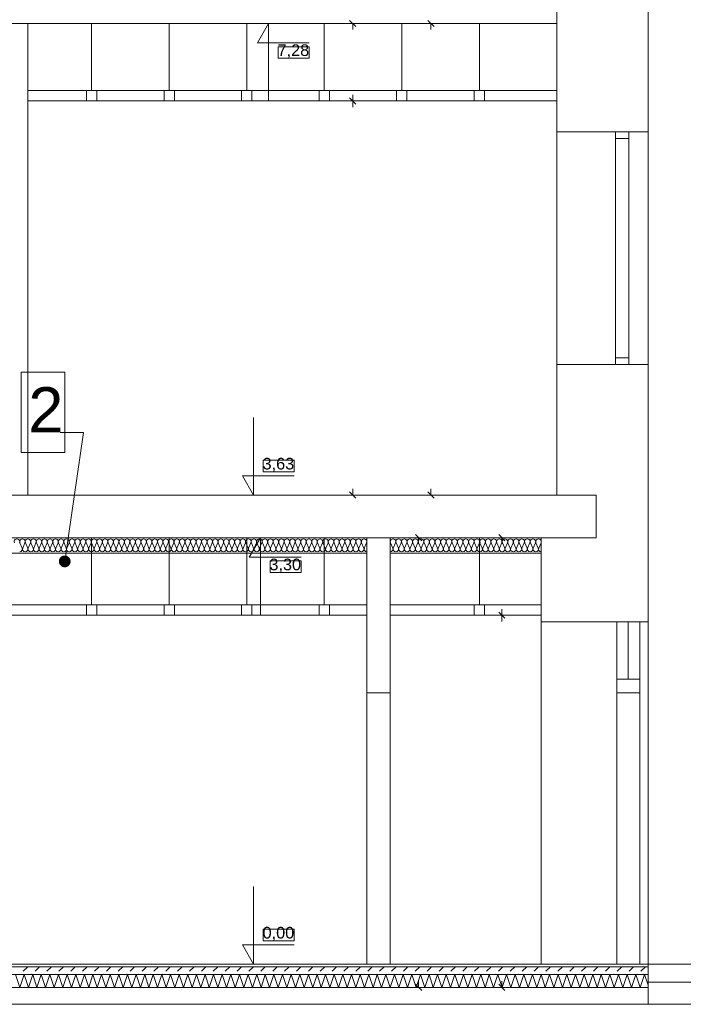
# Model space of a CAD drawing. Header units: millimetres. Extents: x 204754 to 495640, y -178579 to -98814.
# Tile 176 of 179: x 405633 to 410768, y -138877 to -131257. Entities that reach past the tile are written whole.
import ezdxf

# ---------------------------------------------------------------- set-up
doc = ezdxf.new("R2010")
doc.units = ezdxf.units.MM
doc.header["$MEASUREMENT"] = 0
doc.layers.get('0').update_dxf_attribs({"color": 252, "lineweight": 5})
for name, color, linetype, lineweight in [('830-G Teksty Etykiety_Nr_pióra__3', 252, 'Continuous', 5), ('Nowe_220-A Ściany', 252, 'Continuous', 5), ('Nowe_220-A Ściany_Nr_pióra__1', 252, 'Continuous', 5), ('Nowe_220-A Ściany_Nr_pióra__141', 252, 'Continuous', 5), ('Nowe_220-A Ściany_Nr_pióra__174', 252, 'Continuous', 5), ('Nowe_299-A Wymiary Opisy_Nr_pióra__7', 252, 'Continuous', 5), ('Nowe_320-W Umeblowanie_Nr_pióra__103', 252, 'Continuous', 5), ('Nowe_820-G Rysunki Obrazki_Nr_pióra__1', 252, 'Continuous', 5), ('Nowe_820-G Rysunki Obrazki_Nr_pióra__3', 252, 'Continuous', 5), ('Nowe_Nowe_220(1)-A Ściany zewnętrzne_Nr_pióra__3', 252, 'Continuous', 5)]:
    doc.layers.add(name, color=color, linetype=linetype, lineweight=lineweight)
doc.styles.add('GENERATED_STYLE_1', font='arial.ttf')
doc.styles.add('GENERATED_STYLE_4', font='arial.ttf')

# ---------------------------------------------------------------- blocks, each defined once
blk = doc.blocks.new('podkład 20251118')
at = {"color": 252, "linetype": 'Continuous', "lineweight": 5}
for p, q in [((408233.3, -131310), (408185.8, -131262.5)), ((408209.5, -131286.2), (408209.5, -131333.7)), ((408838.6, -131310), (408791.1, -131262.5)), ((408814.9, -131286.2), (408814.9, -131333.7)), ((408233.3, -131910), (408185.8, -131862.5)), ((408185.8, -131862.5), (408233.3, -131910)), ((408209.5, -131886.2), (408209.5, -131838.7)), ((408209.5, -131886.2), (408209.5, -131933.7)), ((408185.8, -134912.5), (408233.3, -134960)), ((408209.5, -134936.2), (408209.5, -134888.7)), ((408791.1, -134912.5), (408838.6, -134960)), ((408814.9, -134936.2), (408814.9, -134888.7)), ((408743.4, -135290), (408695.9, -135242.5)), ((409386.9, -135290), (409339.4, -135242.5)), ((405981.4, -135449.7), (406007.9, -135269.2)), ((408719.7, -135266.2), (408719.7, -135313.7)), ((409363.1, -135266.2), (409363.1, -135313.7)), ((409386.9, -135890), (409339.4, -135842.5)), ((409339.4, -135842.5), (409386.9, -135890)), ((409363.1, -135866.2), (409363.1, -135818.7)), ((409363.1, -135866.2), (409363.1, -135913.7)), ((408695.9, -138722.5), (408743.4, -138770)), ((408719.7, -138746.2), (408719.7, -138698.7)), ((409339.4, -138722.5), (409386.9, -138770)), ((409363.1, -138746.2), (409363.1, -138698.7))]:
    blk.add_line(p, q, dxfattribs=at)
at = {"color": 252, "lineweight": 5}
for p, q in [((407873.6, -131466.2), (407634.1, -131466.2)), ((407634.1, -131466.2), (407634.1, -131556.2)), ((407873.6, -131556.2), (407873.6, -131466.2)), ((407634.1, -131556.2), (407873.6, -131556.2)), ((405643.7, -133986.1), (405981.4, -133986.1)), ((405643.7, -134608.1), (405643.7, -133986.1)), ((405981.4, -133986.1), (405981.4, -134608.1)), ((405981.4, -134608.1), (405643.7, -134608.1)), ((407757.1, -134666.2), (407517.6, -134666.2)), ((407517.6, -134666.2), (407517.6, -134756.2)), ((407757.1, -134756.2), (407757.1, -134666.2)), ((407517.6, -134756.2), (407757.1, -134756.2)), ((407809.9, -135446.2), (407570.5, -135446.2)), ((407570.5, -135446.2), (407570.5, -135536.2)), ((407809.9, -135536.2), (407809.9, -135446.2)), ((407570.5, -135536.2), (407809.9, -135536.2)), ((407757.1, -138296.2), (407517.6, -138296.2)), ((407517.6, -138296.2), (407517.6, -138386.2)), ((407757.1, -138386.2), (407757.1, -138296.2)), ((407517.6, -138386.2), (407757.1, -138386.2))]:
    blk.add_line(p, q, dxfattribs=at)
at = {"color": 252, "linetype": 'Continuous', "lineweight": 5, "const_width": 45.6, "flags": 128}
blk.add_lwpolyline([(405984.7, -135427.1, 1), (405978, -135472.2, 1)], format="xyb", close=True, dxfattribs=at)
at = {"layer": '830-G Teksty Etykiety_Nr_pióra__3', "color": 252, "linetype": 'Continuous', "lineweight": 5}
for p, q in [((405643.7, -133986.1), (405981.4, -133986.1)), ((405643.7, -134608.1), (405643.7, -133986.1)), ((405981.4, -133986.1), (405981.4, -134608.1)), ((406127.8, -134452.1), (405945.4, -134452.1)), ((406007.9, -135269.2), (406127.8, -134452.1)), ((405981.4, -134608.1), (405643.7, -134608.1))]:
    blk.add_line(p, q, dxfattribs=at)
at = {"layer": 'Nowe_220-A Ściany', "color": 252, "linetype": 'Continuous', "lineweight": 5}
for p, q in [((405660.1, -138621.2), (405695.1, -138586.2)), ((405752, -138621.2), (405787, -138586.2)), ((405843.9, -138621.2), (405878.9, -138586.2)), ((405935.9, -138621.2), (405970.8, -138586.2)), ((406027.8, -138621.2), (406062.8, -138586.2)), ((406119.7, -138621.2), (406154.7, -138586.2)), ((406211.6, -138621.2), (406246.6, -138586.2)), ((406303.6, -138621.2), (406338.5, -138586.2)), ((406395.5, -138621.2), (406430.5, -138586.2)), ((406487.4, -138621.2), (406522.4, -138586.2)), ((406579.3, -138621.2), (406614.3, -138586.2)), ((406671.3, -138621.2), (406706.2, -138586.2)), ((406763.2, -138621.2), (406798.2, -138586.2)), ((406855.1, -138621.2), (406890.1, -138586.2)), ((406947, -138621.2), (406982, -138586.2)), ((407038.9, -138621.2), (407073.9, -138586.2)), ((407130.9, -138621.2), (407165.9, -138586.2)), ((407222.8, -138621.2), (407257.8, -138586.2)), ((407314.7, -138621.2), (407349.7, -138586.2)), ((407406.6, -138621.2), (407441.6, -138586.2)), ((407498.6, -138621.2), (407533.5, -138586.2)), ((407590.5, -138621.2), (407625.5, -138586.2)), ((407682.4, -138621.2), (407717.4, -138586.2)), ((407774.3, -138621.2), (407809.3, -138586.2)), ((407866.3, -138621.2), (407901.2, -138586.2)), ((407958.2, -138621.2), (407993.2, -138586.2)), ((408050.1, -138621.2), (408085.1, -138586.2)), ((408142, -138621.2), (408177, -138586.2)), ((408234, -138621.2), (408268.9, -138586.2)), ((408325.9, -138621.2), (408360.9, -138586.2)), ((408417.8, -138621.2), (408452.8, -138586.2)), ((408509.7, -138621.2), (408544.7, -138586.2)), ((408601.7, -138621.2), (408636.6, -138586.2)), ((408693.6, -138621.2), (408728.6, -138586.2)), ((408785.5, -138621.2), (408820.5, -138586.2)), ((408877.4, -138621.2), (408912.4, -138586.2)), ((408969.3, -138621.2), (409004.3, -138586.2)), ((409061.3, -138621.2), (409096.3, -138586.2)), ((409153.2, -138621.2), (409188.2, -138586.2)), ((409245.1, -138621.2), (409280.1, -138586.2)), ((409337, -138621.2), (409372, -138586.2)), ((409429, -138621.2), (409464, -138586.2)), ((409520.9, -138621.2), (409555.9, -138586.2)), ((409612.8, -138621.2), (409647.8, -138586.2)), ((409704.7, -138621.2), (409739.7, -138586.2)), ((409796.7, -138621.2), (409831.6, -138586.2)), ((409888.6, -138621.2), (409923.6, -138586.2)), ((409980.5, -138621.2), (410015.5, -138586.2)), ((410072.4, -138621.2), (410107.4, -138586.2)), ((410164.4, -138621.2), (410199.3, -138586.2)), ((410256.3, -138621.2), (410291.3, -138586.2)), ((410348.2, -138621.2), (410383.2, -138586.2)), ((410440.1, -138621.2), (410475.1, -138586.2)), ((405635.1, -138646.2), (405637.1, -138644.2)), ((405727, -138646.2), (405729, -138644.2)), ((405818.9, -138646.2), (405821, -138644.2)), ((405910.8, -138646.2), (405912.9, -138644.2)), ((406002.8, -138646.2), (406004.8, -138644.2)), ((406094.7, -138646.2), (406096.7, -138644.2)), ((406186.6, -138646.2), (406188.7, -138644.2)), ((406278.5, -138646.2), (406280.6, -138644.2)), ((406370.5, -138646.2), (406372.5, -138644.2)), ((406462.4, -138646.2), (406464.4, -138644.2)), ((406554.3, -138646.2), (406556.3, -138644.2)), ((406646.2, -138646.2), (406648.3, -138644.2)), ((406738.2, -138646.2), (406740.2, -138644.2)), ((406830.1, -138646.2), (406832.1, -138644.2)), ((406922, -138646.2), (406924, -138644.2)), ((407013.9, -138646.2), (407016, -138644.2)), ((407105.9, -138646.2), (407107.9, -138644.2)), ((407197.8, -138646.2), (407199.8, -138644.2)), ((407289.7, -138646.2), (407291.7, -138644.2)), ((407381.6, -138646.2), (407383.7, -138644.2)), ((407473.5, -138646.2), (407475.6, -138644.2)), ((407565.5, -138646.2), (407567.5, -138644.2)), ((407657.4, -138646.2), (407659.4, -138644.2)), ((407749.3, -138646.2), (407751.4, -138644.2)), ((407841.2, -138646.2), (407843.3, -138644.2)), ((407933.2, -138646.2), (407935.2, -138644.2)), ((408025.1, -138646.2), (408027.1, -138644.2)), ((408117, -138646.2), (408119.1, -138644.2)), ((408208.9, -138646.2), (408211, -138644.2)), ((408300.9, -138646.2), (408302.9, -138644.2)), ((408392.8, -138646.2), (408394.8, -138644.2)), ((408484.7, -138646.2), (408486.7, -138644.2)), ((408576.6, -138646.2), (408578.7, -138644.2)), ((408668.6, -138646.2), (408670.6, -138644.2)), ((408760.5, -138646.2), (408762.5, -138644.2)), ((408852.4, -138646.2), (408854.4, -138644.2)), ((408944.3, -138646.2), (408946.4, -138644.2)), ((409036.3, -138646.2), (409038.3, -138644.2)), ((409128.2, -138646.2), (409130.2, -138644.2)), ((409220.1, -138646.2), (409222.1, -138644.2)), ((409312, -138646.2), (409314.1, -138644.2)), ((409404, -138646.2), (409406, -138644.2)), ((409495.9, -138646.2), (409497.9, -138644.2)), ((409587.8, -138646.2), (409589.8, -138644.2)), ((409679.7, -138646.2), (409681.8, -138644.2)), ((409771.6, -138646.2), (409773.7, -138644.2)), ((409863.6, -138646.2), (409865.6, -138644.2)), ((409955.5, -138646.2), (409957.5, -138644.2)), ((410047.4, -138646.2), (410049.5, -138644.2)), ((410139.3, -138646.2), (410141.4, -138644.2)), ((410231.3, -138646.2), (410233.3, -138644.2)), ((410323.2, -138646.2), (410325.2, -138644.2)), ((410415.1, -138646.2), (410417.2, -138644.2))]:
    blk.add_line(p, q, dxfattribs=at)
at = {"layer": 'Nowe_220-A Ściany_Nr_pióra__1', "color": 252, "linetype": 'Continuous', "lineweight": 5}
for p, q in [((410494.7, -138566.2), (401106, -138566.2)), ((410494.7, -138586.2), (410494.7, -138646.2)), ((410494.7, -138646.2), (401106, -138646.2)), ((410494.7, -138646.2), (410494.7, -138746.2)), ((401106, -138746.2), (410494.7, -138746.2))]:
    blk.add_line(p, q, dxfattribs=at)
at = {"layer": 'Nowe_220-A Ściany_Nr_pióra__141', "color": 252, "linetype": 'Continuous', "lineweight": 5}
for p, q in [((410494.7, -138586.2), (401106, -138586.2)), ((410494.7, -138566.2), (410494.7, -138586.2))]:
    blk.add_line(p, q, dxfattribs=at)
at = {"layer": 'Nowe_220-A Ściany_Nr_pióra__174', "color": 252, "linetype": 'Continuous', "lineweight": 5}
for p, q in [((405633.3, -138746.2), (405600, -138646.2)), ((405666.7, -138646.2), (405633.3, -138746.2)), ((405700, -138746.2), (405666.7, -138646.2)), ((405733.3, -138646.2), (405700, -138746.2)), ((405766.7, -138746.2), (405733.3, -138646.2)), ((405800, -138646.2), (405766.7, -138746.2)), ((405833.3, -138746.2), (405800, -138646.2)), ((405866.7, -138646.2), (405833.3, -138746.2)), ((405900, -138746.2), (405866.7, -138646.2)), ((405933.3, -138646.2), (405900, -138746.2)), ((405966.7, -138746.2), (405933.3, -138646.2)), ((406000, -138646.2), (405966.7, -138746.2)), ((406033.3, -138746.2), (406000, -138646.2)), ((406066.7, -138646.2), (406033.3, -138746.2)), ((406100, -138746.2), (406066.7, -138646.2)), ((406133.3, -138646.2), (406100, -138746.2)), ((406166.7, -138746.2), (406133.3, -138646.2)), ((406200, -138646.2), (406166.7, -138746.2)), ((406233.3, -138746.2), (406200, -138646.2)), ((406266.7, -138646.2), (406233.3, -138746.2)), ((406300, -138746.2), (406266.7, -138646.2)), ((406333.3, -138646.2), (406300, -138746.2)), ((406366.7, -138746.2), (406333.3, -138646.2)), ((406400, -138646.2), (406366.7, -138746.2)), ((406433.3, -138746.2), (406400, -138646.2)), ((406466.7, -138646.2), (406433.3, -138746.2)), ((406500, -138746.2), (406466.7, -138646.2)), ((406533.3, -138646.2), (406500, -138746.2)), ((406566.7, -138746.2), (406533.3, -138646.2)), ((406600, -138646.2), (406566.7, -138746.2)), ((406633.3, -138746.2), (406600, -138646.2)), ((406666.7, -138646.2), (406633.3, -138746.2)), ((406700, -138746.2), (406666.7, -138646.2)), ((406733.3, -138646.2), (406700, -138746.2)), ((406766.7, -138746.2), (406733.3, -138646.2)), ((406800, -138646.2), (406766.7, -138746.2)), ((406833.3, -138746.2), (406800, -138646.2)), ((406866.7, -138646.2), (406833.3, -138746.2)), ((406900, -138746.2), (406866.7, -138646.2)), ((406933.3, -138646.2), (406900, -138746.2)), ((406966.7, -138746.2), (406933.3, -138646.2)), ((407000, -138646.2), (406966.7, -138746.2)), ((407033.3, -138746.2), (407000, -138646.2)), ((407066.7, -138646.2), (407033.3, -138746.2)), ((407100, -138746.2), (407066.7, -138646.2)), ((407133.3, -138646.2), (407100, -138746.2)), ((407166.7, -138746.2), (407133.3, -138646.2)), ((407200, -138646.2), (407166.7, -138746.2)), ((407233.3, -138746.2), (407200, -138646.2)), ((407266.7, -138646.2), (407233.3, -138746.2)), ((407300, -138746.2), (407266.7, -138646.2)), ((407333.3, -138646.2), (407300, -138746.2)), ((407366.7, -138746.2), (407333.3, -138646.2)), ((407400, -138646.2), (407366.7, -138746.2)), ((407433.3, -138746.2), (407400, -138646.2)), ((407466.7, -138646.2), (407433.3, -138746.2)), ((407500, -138746.2), (407466.7, -138646.2)), ((407533.3, -138646.2), (407500, -138746.2)), ((407566.7, -138746.2), (407533.3, -138646.2)), ((407600, -138646.2), (407566.7, -138746.2)), ((407633.3, -138746.2), (407600, -138646.2)), ((407666.7, -138646.2), (407633.3, -138746.2)), ((407700, -138746.2), (407666.7, -138646.2)), ((407733.3, -138646.2), (407700, -138746.2)), ((407766.7, -138746.2), (407733.3, -138646.2)), ((407800, -138646.2), (407766.7, -138746.2)), ((407833.3, -138746.2), (407800, -138646.2)), ((407866.7, -138646.2), (407833.3, -138746.2)), ((407900, -138746.2), (407866.7, -138646.2)), ((407933.3, -138646.2), (407900, -138746.2)), ((407966.7, -138746.2), (407933.3, -138646.2)), ((408000, -138646.2), (407966.7, -138746.2)), ((408033.3, -138746.2), (408000, -138646.2)), ((408066.7, -138646.2), (408033.3, -138746.2)), ((408100, -138746.2), (408066.7, -138646.2)), ((408133.3, -138646.2), (408100, -138746.2)), ((408166.7, -138746.2), (408133.3, -138646.2)), ((408200, -138646.2), (408166.7, -138746.2)), ((408233.3, -138746.2), (408200, -138646.2)), ((408266.7, -138646.2), (408233.3, -138746.2)), ((408300, -138746.2), (408266.7, -138646.2)), ((408333.3, -138646.2), (408300, -138746.2)), ((408366.7, -138746.2), (408333.3, -138646.2)), ((408400, -138646.2), (408366.7, -138746.2)), ((408433.3, -138746.2), (408400, -138646.2)), ((408466.7, -138646.2), (408433.3, -138746.2)), ((408500, -138746.2), (408466.7, -138646.2)), ((408533.3, -138646.2), (408500, -138746.2)), ((408566.7, -138746.2), (408533.3, -138646.2)), ((408600, -138646.2), (408566.7, -138746.2)), ((408633.3, -138746.2), (408600, -138646.2)), ((408666.7, -138646.2), (408633.3, -138746.2)), ((408700, -138746.2), (408666.7, -138646.2)), ((408733.3, -138646.2), (408700, -138746.2)), ((408766.7, -138746.2), (408733.3, -138646.2)), ((408800, -138646.2), (408766.7, -138746.2)), ((408833.3, -138746.2), (408800, -138646.2)), ((408866.7, -138646.2), (408833.3, -138746.2)), ((408900, -138746.2), (408866.7, -138646.2)), ((408933.3, -138646.2), (408900, -138746.2)), ((408966.7, -138746.2), (408933.3, -138646.2)), ((409000, -138646.2), (408966.7, -138746.2)), ((409033.3, -138746.2), (409000, -138646.2)), ((409066.7, -138646.2), (409033.3, -138746.2)), ((409100, -138746.2), (409066.7, -138646.2)), ((409133.3, -138646.2), (409100, -138746.2)), ((409166.7, -138746.2), (409133.3, -138646.2)), ((409200, -138646.2), (409166.7, -138746.2)), ((409233.3, -138746.2), (409200, -138646.2)), ((409266.7, -138646.2), (409233.3, -138746.2)), ((409300, -138746.2), (409266.7, -138646.2)), ((409333.3, -138646.2), (409300, -138746.2)), ((409366.7, -138746.2), (409333.3, -138646.2)), ((409400, -138646.2), (409366.7, -138746.2)), ((409433.3, -138746.2), (409400, -138646.2)), ((409466.7, -138646.2), (409433.3, -138746.2)), ((409500, -138746.2), (409466.7, -138646.2)), ((409533.3, -138646.2), (409500, -138746.2)), ((409566.7, -138746.2), (409533.3, -138646.2)), ((409600, -138646.2), (409566.7, -138746.2)), ((409633.3, -138746.2), (409600, -138646.2)), ((409666.7, -138646.2), (409633.3, -138746.2)), ((409700, -138746.2), (409666.7, -138646.2)), ((409733.3, -138646.2), (409700, -138746.2)), ((409766.7, -138746.2), (409733.3, -138646.2)), ((409800, -138646.2), (409766.7, -138746.2)), ((409833.3, -138746.2), (409800, -138646.2)), ((409866.7, -138646.2), (409833.3, -138746.2)), ((409900, -138746.2), (409866.7, -138646.2)), ((409933.3, -138646.2), (409900, -138746.2)), ((409966.7, -138746.2), (409933.3, -138646.2)), ((410000, -138646.2), (409966.7, -138746.2)), ((410033.3, -138746.2), (410000, -138646.2)), ((410066.7, -138646.2), (410033.3, -138746.2)), ((410100, -138746.2), (410066.7, -138646.2)), ((410133.3, -138646.2), (410100, -138746.2)), ((410166.7, -138746.2), (410133.3, -138646.2)), ((410200, -138646.2), (410166.7, -138746.2)), ((410233.3, -138746.2), (410200, -138646.2)), ((410266.7, -138646.2), (410233.3, -138746.2)), ((410300, -138746.2), (410266.7, -138646.2)), ((410333.3, -138646.2), (410300, -138746.2)), ((410366.7, -138746.2), (410333.3, -138646.2)), ((410400, -138646.2), (410366.7, -138746.2)), ((410433.3, -138746.2), (410400, -138646.2)), ((410466.7, -138646.2), (410433.3, -138746.2)), ((410494.7, -138730.3), (410466.7, -138646.2))]:
    blk.add_line(p, q, dxfattribs=at)
at = {"layer": 'Nowe_299-A Wymiary Opisy_Nr_pióra__7', "color": 252, "linetype": 'Continuous', "lineweight": 5}
for p, q in [((407559.1, -131286.2), (407446.6, -131286.2)), ((407559.1, -131286.2), (407472.1, -131436.2)), ((407559.1, -131286.2), (407671.6, -131286.2)), ((407559.1, -131286.2), (407559.1, -131886.2)), ((407472.1, -131436.2), (407559.1, -131436.2)), ((407559.1, -131436.2), (407873.6, -131436.2)), ((407442.6, -134936.2), (407442.6, -134336.2)), ((407442.6, -134936.2), (407355.6, -134786.2)), ((407355.6, -134786.2), (407442.6, -134786.2)), ((407442.6, -134786.2), (407757.1, -134786.2)), ((407442.6, -134936.2), (407330.1, -134936.2)), ((407442.6, -134936.2), (407555.1, -134936.2)), ((407495.5, -135266.2), (407383, -135266.2)), ((407495.5, -135266.2), (407408.5, -135416.2)), ((407495.5, -135266.2), (407608, -135266.2)), ((407495.5, -135266.2), (407495.5, -135866.2)), ((407408.5, -135416.2), (407495.5, -135416.2)), ((407495.5, -135416.2), (407809.9, -135416.2)), ((407442.6, -138566.2), (407442.6, -137966.2)), ((407442.6, -138566.2), (407355.6, -138416.2)), ((407355.6, -138416.2), (407442.6, -138416.2)), ((407442.6, -138416.2), (407757.1, -138416.2)), ((407442.6, -138566.2), (407330.1, -138566.2)), ((407442.6, -138566.2), (407555.1, -138566.2))]:
    blk.add_line(p, q, dxfattribs=at)
at = {"layer": 'Nowe_320-W Umeblowanie_Nr_pióra__103', "color": 252, "linetype": 'Continuous', "lineweight": 5}
for p, q in [((405652.5, -135346.4), (405634.7, -135306)), ((405673.8, -135306), (405656, -135346.4)), ((405695.1, -135346.4), (405677.4, -135306)), ((405716.4, -135306), (405698.7, -135346.4)), ((405737.7, -135346.4), (405720, -135306)), ((405759, -135306), (405741.3, -135346.4)), ((405780.4, -135346.4), (405762.6, -135306)), ((405801.7, -135306), (405783.9, -135346.4)), ((405823, -135346.4), (405805.3, -135306)), ((405844.3, -135306), (405826.6, -135346.4)), ((405865.6, -135346.4), (405847.9, -135306)), ((405887, -135306), (405869.2, -135346.4)), ((405908.3, -135346.4), (405890.5, -135306)), ((405929.6, -135306), (405911.9, -135346.4)), ((405950.9, -135346.4), (405933.2, -135306)), ((405972.2, -135306), (405954.5, -135346.4)), ((405993.5, -135346.4), (405975.8, -135306)), ((406014.9, -135306), (405997.1, -135346.4)), ((406036.2, -135346.4), (406018.4, -135306)), ((406057.5, -135306), (406039.8, -135346.4)), ((406078.8, -135346.4), (406061.1, -135306)), ((406100.1, -135306), (406082.4, -135346.4)), ((406121.5, -135346.4), (406103.7, -135306)), ((406142.8, -135306), (406125, -135346.4)), ((406164.1, -135346.4), (406146.4, -135306)), ((406185.4, -135306), (406167.7, -135346.4)), ((406206.7, -135346.4), (406189, -135306)), ((406228, -135306), (406210.3, -135346.4)), ((406249.4, -135346.4), (406231.6, -135306)), ((406270.7, -135306), (406252.9, -135346.4)), ((406292, -135346.4), (406274.3, -135306)), ((406313.3, -135306), (406295.6, -135346.4)), ((406334.6, -135346.4), (406316.9, -135306)), ((406356, -135306), (406338.2, -135346.4)), ((406377.3, -135346.4), (406359.5, -135306)), ((406398.6, -135306), (406380.9, -135346.4)), ((406419.9, -135346.4), (406402.2, -135306)), ((406441.2, -135306), (406423.5, -135346.4)), ((406462.6, -135346.4), (406444.8, -135306)), ((406483.9, -135306), (406466.1, -135346.4)), ((406505.2, -135346.4), (406487.5, -135306)), ((406526.5, -135306), (406508.8, -135346.4)), ((406547.8, -135346.4), (406530.1, -135306)), ((406569.1, -135306), (406551.4, -135346.4)), ((406590.5, -135346.4), (406572.7, -135306)), ((406611.8, -135306), (406594, -135346.4)), ((406633.1, -135346.4), (406615.4, -135306)), ((406654.4, -135306), (406636.7, -135346.4)), ((406675.7, -135346.4), (406658, -135306)), ((406697.1, -135306), (406679.3, -135346.4)), ((406718.4, -135346.4), (406700.6, -135306)), ((406739.7, -135306), (406722, -135346.4)), ((406761, -135346.4), (406743.3, -135306)), ((406782.3, -135306), (406764.6, -135346.4)), ((406803.6, -135346.4), (406785.9, -135306)), ((406825, -135306), (406807.2, -135346.4)), ((406846.3, -135346.4), (406828.5, -135306)), ((406867.6, -135306), (406849.9, -135346.4)), ((406888.9, -135346.4), (406871.2, -135306)), ((406910.2, -135306), (406892.5, -135346.4)), ((406931.6, -135346.4), (406913.8, -135306)), ((406952.9, -135306), (406935.1, -135346.4)), ((406974.2, -135346.4), (406956.5, -135306)), ((406995.5, -135306), (406977.8, -135346.4)), ((407016.8, -135346.4), (406999.1, -135306)), ((407038.1, -135306), (407020.4, -135346.4)), ((407059.5, -135346.4), (407041.7, -135306)), ((407080.8, -135306), (407063, -135346.4)), ((407102.1, -135346.4), (407084.4, -135306)), ((407123.4, -135306), (407105.7, -135346.4)), ((407144.7, -135346.4), (407127, -135306)), ((407166.1, -135306), (407148.3, -135346.4)), ((407187.4, -135346.4), (407169.6, -135306)), ((407208.7, -135306), (407191, -135346.4)), ((407230, -135346.4), (407212.3, -135306)), ((407251.3, -135306), (407233.6, -135346.4)), ((407272.6, -135346.4), (407254.9, -135306)), ((407294, -135306), (407276.2, -135346.4)), ((407315.3, -135346.4), (407297.5, -135306)), ((407336.6, -135306), (407318.9, -135346.4)), ((407357.9, -135346.4), (407340.2, -135306)), ((407379.2, -135306), (407361.5, -135346.4)), ((407400.6, -135346.4), (407382.8, -135306)), ((407421.9, -135306), (407404.1, -135346.4)), ((407443.2, -135346.4), (407425.5, -135306)), ((407464.5, -135306), (407446.8, -135346.4)), ((407485.8, -135346.4), (407468.1, -135306)), ((407507.1, -135306), (407489.4, -135346.4)), ((407528.5, -135346.4), (407510.7, -135306)), ((407549.8, -135306), (407532, -135346.4)), ((407571.1, -135346.4), (407553.4, -135306)), ((407592.4, -135306), (407574.7, -135346.4)), ((407613.7, -135346.4), (407596, -135306)), ((407635.1, -135306), (407617.3, -135346.4)), ((407656.4, -135346.4), (407638.6, -135306)), ((407677.7, -135306), (407660, -135346.4)), ((407699, -135346.4), (407681.3, -135306)), ((407720.3, -135306), (407702.6, -135346.4)), ((407741.7, -135346.4), (407723.9, -135306)), ((407763, -135306), (407745.2, -135346.4)), ((407784.3, -135346.4), (407766.6, -135306)), ((407805.6, -135306), (407787.9, -135346.4)), ((407826.9, -135346.4), (407809.2, -135306)), ((407848.2, -135306), (407830.5, -135346.4)), ((407869.6, -135346.4), (407851.8, -135306)), ((407890.9, -135306), (407873.1, -135346.4)), ((407912.2, -135346.4), (407894.5, -135306)), ((407933.5, -135306), (407915.8, -135346.4)), ((407954.8, -135346.4), (407937.1, -135306)), ((407976.2, -135306), (407958.4, -135346.4)), ((407997.5, -135346.4), (407979.7, -135306)), ((408018.8, -135306), (408001.1, -135346.4)), ((408040.1, -135346.4), (408022.4, -135306)), ((408061.4, -135306), (408043.7, -135346.4)), ((408082.7, -135346.4), (408065, -135306)), ((408104.1, -135306), (408086.3, -135346.4)), ((408125.4, -135346.4), (408107.6, -135306)), ((408146.7, -135306), (408129, -135346.4)), ((408168, -135346.4), (408150.3, -135306)), ((408189.3, -135306), (408171.6, -135346.4)), ((408210.7, -135346.4), (408192.9, -135306)), ((408232, -135306), (408214.2, -135346.4)), ((408253.3, -135346.4), (408235.6, -135306)), ((408274.6, -135306), (408256.9, -135346.4)), ((408295.9, -135346.4), (408278.2, -135306)), ((408317.2, -135306), (408299.5, -135346.4)), ((408519.9, -135346.4), (408501.9, -135306)), ((408541.5, -135306), (408523.5, -135346.4)), ((408563.2, -135346.4), (408545.2, -135306)), ((408584.8, -135306), (408566.8, -135346.4)), ((408606.5, -135346.4), (408588.5, -135306)), ((408628.1, -135306), (408610.1, -135346.4)), ((408649.8, -135346.4), (408631.8, -135306)), ((408671.4, -135306), (408653.4, -135346.4)), ((408693.1, -135346.4), (408675.1, -135306)), ((408714.7, -135306), (408696.7, -135346.4)), ((408736.3, -135346.4), (408718.3, -135306)), ((408758, -135306), (408740, -135346.4)), ((408779.6, -135346.4), (408761.6, -135306)), ((408801.3, -135306), (408783.3, -135346.4)), ((408822.9, -135346.4), (408804.9, -135306)), ((408844.6, -135306), (408826.6, -135346.4)), ((408866.2, -135346.4), (408848.2, -135306)), ((408887.9, -135306), (408869.9, -135346.4)), ((408909.5, -135346.4), (408891.5, -135306)), ((408931.2, -135306), (408913.1, -135346.4)), ((408952.8, -135346.4), (408934.8, -135306)), ((408974.4, -135306), (408956.4, -135346.4)), ((408996.1, -135346.4), (408978.1, -135306)), ((409017.7, -135306), (408999.7, -135346.4)), ((409039.4, -135346.4), (409021.4, -135306)), ((409061, -135306), (409043, -135346.4)), ((409082.7, -135346.4), (409064.7, -135306)), ((409104.3, -135306), (409086.3, -135346.4)), ((409126, -135346.4), (409107.9, -135306)), ((409147.6, -135306), (409129.6, -135346.4)), ((409169.2, -135346.4), (409151.2, -135306)), ((409190.9, -135306), (409172.9, -135346.4)), ((409212.5, -135346.4), (409194.5, -135306)), ((409234.2, -135306), (409216.2, -135346.4)), ((409255.8, -135346.4), (409237.8, -135306)), ((409277.5, -135306), (409259.5, -135346.4)), ((409299.1, -135346.4), (409281.1, -135306)), ((409320.8, -135306), (409302.7, -135346.4)), ((409342.4, -135346.4), (409324.4, -135306)), ((409364, -135306), (409346, -135346.4)), ((409385.7, -135346.4), (409367.7, -135306)), ((409407.3, -135306), (409389.3, -135346.4)), ((409429, -135346.4), (409411, -135306)), ((409450.6, -135306), (409432.6, -135346.4)), ((409472.3, -135346.4), (409454.3, -135306)), ((409493.9, -135306), (409475.9, -135346.4)), ((409515.6, -135346.4), (409497.6, -135306)), ((409537.2, -135306), (409519.2, -135346.4)), ((409558.8, -135346.4), (409540.8, -135306)), ((409580.5, -135306), (409562.5, -135346.4)), ((409602.1, -135346.4), (409584.1, -135306)), ((409623.8, -135306), (409605.8, -135346.4)), ((409645.4, -135346.4), (409627.4, -135306)), ((409667.1, -135306), (409649.1, -135346.4))]:
    blk.add_line(p, q, dxfattribs=at)
at = {"layer": 'Nowe_320-W Umeblowanie_Nr_pióra__103', "color": 252, "linetype": 'Continuous', "lineweight": 5, "extrusion": (0, 0, -1)}
for centre, major_axis, ratio, start_param, end_param in [((405611.6, -135297.5), (0, 21.3), 0.99763, 4.299595, 8.266775), ((405654.2, -135297.5), (0, 21.3), 0.99763, 4.299595, 8.266775), ((405696.9, -135297.5), (0, 21.3), 0.99763, 4.299595, 8.266775), ((405739.5, -135297.5), (0, 21.3), 0.99763, 4.299595, 8.266775), ((405782.2, -135297.5), (0, 21.3), 0.99763, 4.299595, 8.266775), ((405824.8, -135297.5), (0, 21.3), 0.99763, 4.299595, 8.266775), ((405867.4, -135297.5), (0, 21.3), 0.99763, 4.299595, 8.266775), ((405910.1, -135297.5), (0, 21.3), 0.99763, 4.299595, 8.266775), ((405952.7, -135297.5), (0, 21.3), 0.99763, 4.299595, 8.266775), ((405995.3, -135297.5), (0, 21.3), 0.99763, 4.299595, 8.266775), ((406038, -135297.5), (0, 21.3), 0.99763, 4.299595, 8.266775), ((406080.6, -135297.5), (0, 21.3), 0.99763, 4.299595, 8.266775), ((406123.2, -135297.5), (0, 21.3), 0.99763, 4.299595, 8.266775), ((406165.9, -135297.5), (0, 21.3), 0.99763, 4.299595, 8.266775), ((406208.5, -135297.5), (0, 21.3), 0.99763, 4.299595, 8.266775), ((406251.2, -135297.5), (0, 21.3), 0.99763, 4.299595, 8.266775), ((406293.8, -135297.5), (0, 21.3), 0.99763, 4.299595, 8.266775), ((406336.4, -135297.5), (0, 21.3), 0.99763, 4.299595, 8.266775), ((406379.1, -135297.5), (0, 21.3), 0.99763, 4.299595, 8.266775), ((406421.7, -135297.5), (0, 21.3), 0.99763, 4.299595, 8.266775), ((406464.3, -135297.5), (0, 21.3), 0.99763, 4.299595, 8.266775), ((406507, -135297.5), (0, 21.3), 0.99763, 4.299595, 8.266775), ((406549.6, -135297.5), (0, 21.3), 0.99763, 4.299595, 8.266775), ((406592.3, -135297.5), (0, 21.3), 0.99763, 4.299595, 8.266775), ((406634.9, -135297.5), (0, 21.3), 0.99763, 4.299595, 8.266775), ((406677.5, -135297.5), (0, 21.3), 0.99763, 4.299595, 8.266775), ((406720.2, -135297.5), (0, 21.3), 0.99763, 4.299595, 8.266775), ((406762.8, -135297.5), (0, 21.3), 0.99763, 4.299595, 8.266775), ((406805.4, -135297.5), (0, 21.3), 0.99763, 4.299595, 8.266775), ((406848.1, -135297.5), (0, 21.3), 0.99763, 4.299595, 8.266775), ((406890.7, -135297.5), (0, 21.3), 0.99763, 4.299595, 8.266775), ((406933.3, -135297.5), (0, 21.3), 0.99763, 4.299595, 8.266775), ((406976, -135297.5), (0, 21.3), 0.99763, 4.299595, 8.266775), ((407018.6, -135297.5), (0, 21.3), 0.99763, 4.299595, 8.266775), ((407061.3, -135297.5), (0, 21.3), 0.99763, 4.299595, 8.266775), ((407103.9, -135297.5), (0, 21.3), 0.99763, 4.299595, 8.266775), ((407146.5, -135297.5), (0, 21.3), 0.99763, 4.299595, 8.266775), ((407189.2, -135297.5), (0, 21.3), 0.99763, 4.299595, 8.266775), ((407231.8, -135297.5), (0, 21.3), 0.99763, 4.299595, 8.266775), ((407274.4, -135297.5), (0, 21.3), 0.99763, 4.299595, 8.266775), ((407317.1, -135297.5), (0, 21.3), 0.99763, 4.299595, 8.266775), ((407359.7, -135297.5), (0, 21.3), 0.99763, 4.299595, 8.266775), ((407402.3, -135297.5), (0, 21.3), 0.99763, 4.299595, 8.266775), ((407445, -135297.5), (0, 21.3), 0.99763, 4.299595, 8.266775), ((407487.6, -135297.5), (0, 21.3), 0.99763, 4.299595, 8.266775), ((407530.3, -135297.5), (0, 21.3), 0.99763, 4.299595, 8.266775), ((407572.9, -135297.5), (0, 21.3), 0.99763, 4.299595, 8.266775), ((407615.5, -135297.5), (0, 21.3), 0.99763, 4.299595, 8.266775), ((407658.2, -135297.5), (0, 21.3), 0.99763, 4.299595, 8.266775), ((407700.8, -135297.5), (0, 21.3), 0.99763, 4.299595, 8.266775), ((407743.4, -135297.5), (0, 21.3), 0.99763, 4.299595, 8.266775), ((407786.1, -135297.5), (0, 21.3), 0.99763, 4.299595, 8.266775), ((407828.7, -135297.5), (0, 21.3), 0.99763, 4.299595, 8.266775), ((407871.4, -135297.5), (0, 21.3), 0.99763, 4.299595, 8.266775), ((407914, -135297.5), (0, 21.3), 0.99763, 4.299595, 8.266775), ((407956.6, -135297.5), (0, 21.3), 0.99763, 4.299595, 8.266775), ((407999.3, -135297.5), (0, 21.3), 0.99763, 4.299595, 8.266775), ((408041.9, -135297.5), (0, 21.3), 0.99763, 4.299595, 8.266775), ((408084.5, -135297.5), (0, 21.3), 0.99763, 4.299595, 8.266775), ((408127.2, -135297.5), (0, 21.3), 0.99763, 4.299595, 8.266775), ((408169.8, -135297.5), (0, 21.3), 0.99763, 4.299595, 8.266775), ((408212.4, -135297.5), (0, 21.3), 0.99763, 4.299595, 8.266775), ((408255.1, -135297.5), (0, 21.3), 0.99763, 4.299595, 8.266775), ((408297.7, -135297.5), (0, 21.3), 0.99763, 4.299595, 8.266775), ((408521.7, -135297.5), (-21.6, 0), 0.982585, -0.412794, 3.554386), ((408565, -135297.5), (-21.6, 0), 0.982585, -0.412794, 3.554386), ((408608.3, -135297.5), (21.6, 0), 0.982585, 2.728799, 6.695979), ((408651.6, -135297.5), (21.6, 0), 0.982585, 2.728799, 6.695979), ((408694.9, -135297.5), (-21.6, 0), 0.982585, -0.412794, 3.554386), ((408738.2, -135297.5), (-21.6, 0), 0.982585, -0.412794, 3.554386), ((408781.5, -135297.5), (21.6, 0), 0.982585, 2.728799, 6.695979), ((408824.7, -135297.5), (21.6, 0), 0.982585, 2.728799, 6.695979), ((408868, -135297.5), (-21.6, 0), 0.982585, -0.412794, 3.554386), ((408911.3, -135297.5), (-21.6, 0), 0.982585, -0.412794, 3.554386), ((408954.6, -135297.5), (21.6, 0), 0.982585, 2.728799, 6.695979), ((408997.9, -135297.5), (21.6, 0), 0.982585, 2.728799, 6.695979), ((409041.2, -135297.5), (-21.6, 0), 0.982585, -0.412794, 3.554386), ((409084.5, -135297.5), (-21.6, 0), 0.982585, -0.412794, 3.554386), ((409127.8, -135297.5), (21.6, 0), 0.982585, 2.728799, 6.695979), ((409171.1, -135297.5), (21.6, 0), 0.982585, 2.728799, 6.695979), ((409214.4, -135297.5), (-21.6, 0), 0.982585, -0.412794, 3.554386), ((409257.6, -135297.5), (-21.6, 0), 0.982585, -0.412794, 3.554386), ((409300.9, -135297.5), (21.6, 0), 0.982585, 2.728799, 6.695979), ((409344.2, -135297.5), (21.6, 0), 0.982585, 2.728799, 6.695979), ((409387.5, -135297.5), (-21.6, 0), 0.982585, -0.412794, 3.554386), ((409430.8, -135297.5), (-21.6, 0), 0.982585, -0.412794, 3.554386), ((409474.1, -135297.5), (21.6, 0), 0.982585, 2.728799, 6.695979), ((409517.4, -135297.5), (21.6, 0), 0.982585, 2.728799, 6.695979), ((409560.7, -135297.5), (-21.6, 0), 0.982585, -0.412794, 3.554386), ((409604, -135297.5), (-21.6, 0), 0.982585, -0.412794, 3.554386), ((409647.2, -135297.5), (21.6, 0), 0.982585, 2.728799, 6.695979), ((405632.9, -135354.9), (0, 21.3), 0.99763, 1.158003, 3.141593), ((405675.6, -135354.9), (0, 21.3), 0.99763, 3.141593, 5.125182), ((405675.6, -135354.9), (0, 21.3), 0.99763, 1.158003, 3.141593), ((405718.2, -135354.9), (0, 21.3), 0.99763, 3.141593, 5.125182), ((405718.2, -135354.9), (0, 21.3), 0.99763, 1.158003, 3.141593), ((405760.8, -135354.9), (0, 21.3), 0.99763, 3.141593, 5.125182), ((405760.8, -135354.9), (0, 21.3), 0.99763, 1.158003, 3.141593), ((405803.5, -135354.9), (0, 21.3), 0.99763, 3.141593, 5.125182), ((405803.5, -135354.9), (0, 21.3), 0.99763, 1.158003, 3.141593), ((405846.1, -135354.9), (0, 21.3), 0.99763, 3.141593, 5.125182), ((405846.1, -135354.9), (0, 21.3), 0.99763, 1.158003, 3.141593), ((405888.7, -135354.9), (0, 21.3), 0.99763, 3.141593, 5.125182), ((405888.7, -135354.9), (0, 21.3), 0.99763, 1.158003, 3.141593), ((405931.4, -135354.9), (0, 21.3), 0.99763, 3.141593, 5.125182), ((405931.4, -135354.9), (0, 21.3), 0.99763, 1.158003, 3.141593), ((405974, -135354.9), (0, 21.3), 0.99763, 3.141593, 5.125182), ((405974, -135354.9), (0, 21.3), 0.99763, 1.158003, 3.141593), ((406016.7, -135354.9), (0, 21.3), 0.99763, 3.141593, 5.125182), ((406016.7, -135354.9), (0, 21.3), 0.99763, 1.158003, 3.141593), ((406059.3, -135354.9), (0, 21.3), 0.99763, 3.141593, 5.125182), ((406059.3, -135354.9), (0, 21.3), 0.99763, 1.158003, 3.141593), ((406101.9, -135354.9), (0, 21.3), 0.99763, 3.141593, 5.125182), ((406101.9, -135354.9), (0, 21.3), 0.99763, 1.158003, 3.141593), ((406144.6, -135354.9), (0, 21.3), 0.99763, 3.141593, 5.125182), ((406144.6, -135354.9), (0, 21.3), 0.99763, 1.158003, 3.141593), ((406187.2, -135354.9), (0, 21.3), 0.99763, 3.141593, 5.125182), ((406187.2, -135354.9), (0, 21.3), 0.99763, 1.158003, 3.141593), ((406229.8, -135354.9), (0, 21.3), 0.99763, 3.141593, 5.125182), ((406229.8, -135354.9), (0, 21.3), 0.99763, 1.158003, 3.141593), ((406272.5, -135354.9), (0, 21.3), 0.99763, 3.141593, 5.125182), ((406272.5, -135354.9), (0, 21.3), 0.99763, 1.158003, 3.141593), ((406315.1, -135354.9), (0, 21.3), 0.99763, 3.141593, 5.125182), ((406315.1, -135354.9), (0, 21.3), 0.99763, 1.158003, 3.141593), ((406357.7, -135354.9), (0, 21.3), 0.99763, 3.141593, 5.125182), ((406357.7, -135354.9), (0, 21.3), 0.99763, 1.158003, 3.141593), ((406400.4, -135354.9), (0, 21.3), 0.99763, 3.141593, 5.125182), ((406400.4, -135354.9), (0, 21.3), 0.99763, 1.158003, 3.141593), ((406443, -135354.9), (0, 21.3), 0.99763, 3.141593, 5.125182), ((406443, -135354.9), (0, 21.3), 0.99763, 1.158003, 3.141593), ((406485.7, -135354.9), (0, 21.3), 0.99763, 3.141593, 5.125182), ((406485.7, -135354.9), (0, 21.3), 0.99763, 1.158003, 3.141593), ((406528.3, -135354.9), (0, 21.3), 0.99763, 3.141593, 5.125182), ((406528.3, -135354.9), (0, 21.3), 0.99763, 1.158003, 3.141593), ((406570.9, -135354.9), (0, 21.3), 0.99763, 3.141593, 5.125182), ((406570.9, -135354.9), (0, 21.3), 0.99763, 1.158003, 3.141593), ((406613.6, -135354.9), (0, 21.3), 0.99763, 3.141593, 5.125182), ((406613.6, -135354.9), (0, 21.3), 0.99763, 1.158003, 3.141593), ((406656.2, -135354.9), (0, 21.3), 0.99763, 3.141593, 5.125182), ((406656.2, -135354.9), (0, 21.3), 0.99763, 1.158003, 3.141593), ((406698.8, -135354.9), (0, 21.3), 0.99763, 3.141593, 5.125182), ((406698.8, -135354.9), (0, 21.3), 0.99763, 1.158003, 3.141593), ((406741.5, -135354.9), (0, 21.3), 0.99763, 3.141593, 5.125182), ((406741.5, -135354.9), (0, 21.3), 0.99763, 1.158003, 3.141593), ((406784.1, -135354.9), (0, 21.3), 0.99763, 3.141593, 5.125182), ((406784.1, -135354.9), (0, 21.3), 0.99763, 1.158003, 3.141593), ((406826.8, -135354.9), (0, 21.3), 0.99763, 3.141593, 5.125182), ((406826.8, -135354.9), (0, 21.3), 0.99763, 1.158003, 3.141593), ((406869.4, -135354.9), (0, 21.3), 0.99763, 3.141593, 5.125182), ((406869.4, -135354.9), (0, 21.3), 0.99763, 1.158003, 3.141593), ((406912, -135354.9), (0, 21.3), 0.99763, 3.141593, 5.125182), ((406912, -135354.9), (0, 21.3), 0.99763, 1.158003, 3.141593), ((406954.7, -135354.9), (0, 21.3), 0.99763, 3.141593, 5.125182), ((406954.7, -135354.9), (0, 21.3), 0.99763, 1.158003, 3.141593), ((406997.3, -135354.9), (0, 21.3), 0.99763, 3.141593, 5.125182), ((406997.3, -135354.9), (0, 21.3), 0.99763, 1.158003, 3.141593), ((407039.9, -135354.9), (0, 21.3), 0.99763, 3.141593, 5.125182), ((407039.9, -135354.9), (0, 21.3), 0.99763, 1.158003, 3.141593), ((407082.6, -135354.9), (0, 21.3), 0.99763, 3.141593, 5.125182), ((407082.6, -135354.9), (0, 21.3), 0.99763, 1.158003, 3.141593), ((407125.2, -135354.9), (0, 21.3), 0.99763, 3.141593, 5.125182), ((407125.2, -135354.9), (0, 21.3), 0.99763, 1.158003, 3.141593), ((407167.8, -135354.9), (0, 21.3), 0.99763, 3.141593, 5.125182), ((407167.8, -135354.9), (0, 21.3), 0.99763, 1.158003, 3.141593), ((407210.5, -135354.9), (0, 21.3), 0.99763, 3.141593, 5.125182), ((407210.5, -135354.9), (0, 21.3), 0.99763, 1.158003, 3.141593), ((407253.1, -135354.9), (0, 21.3), 0.99763, 3.141593, 5.125182), ((407253.1, -135354.9), (0, 21.3), 0.99763, 1.158003, 3.141593), ((407295.8, -135354.9), (0, 21.3), 0.99763, 3.141593, 5.125182), ((407295.8, -135354.9), (0, 21.3), 0.99763, 1.158003, 3.141593), ((407338.4, -135354.9), (0, 21.3), 0.99763, 3.141593, 5.125182), ((407338.4, -135354.9), (0, 21.3), 0.99763, 1.158003, 3.141593), ((407381, -135354.9), (0, 21.3), 0.99763, 3.141593, 5.125182), ((407381, -135354.9), (0, 21.3), 0.99763, 1.158003, 3.141593), ((407423.7, -135354.9), (0, 21.3), 0.99763, 3.141593, 5.125182), ((407423.7, -135354.9), (0, 21.3), 0.99763, 1.158003, 3.141593), ((407466.3, -135354.9), (0, 21.3), 0.99763, 3.141593, 5.125182), ((407466.3, -135354.9), (0, 21.3), 0.99763, 1.158003, 3.141593), ((407508.9, -135354.9), (0, 21.3), 0.99763, 3.141593, 5.125182), ((407508.9, -135354.9), (0, 21.3), 0.99763, 1.158003, 3.141593), ((407551.6, -135354.9), (0, 21.3), 0.99763, 3.141593, 5.125182), ((407551.6, -135354.9), (0, 21.3), 0.99763, 1.158003, 3.141593), ((407594.2, -135354.9), (0, 21.3), 0.99763, 3.141593, 5.125182), ((407594.2, -135354.9), (0, 21.3), 0.99763, 1.158003, 3.141593), ((407636.8, -135354.9), (0, 21.3), 0.99763, 3.141593, 5.125182), ((407636.8, -135354.9), (0, 21.3), 0.99763, 1.158003, 3.141593), ((407679.5, -135354.9), (0, 21.3), 0.99763, 3.141593, 5.125182), ((407679.5, -135354.9), (0, 21.3), 0.99763, 1.158003, 3.141593), ((407722.1, -135354.9), (0, 21.3), 0.99763, 3.141593, 5.125182), ((407722.1, -135354.9), (0, 21.3), 0.99763, 1.158003, 3.141593), ((407764.8, -135354.9), (0, 21.3), 0.99763, 3.141593, 5.125182), ((407764.8, -135354.9), (0, 21.3), 0.99763, 1.158003, 3.141593), ((407807.4, -135354.9), (0, 21.3), 0.99763, 3.141593, 5.125182), ((407807.4, -135354.9), (0, 21.3), 0.99763, 1.158003, 3.141593), ((407850, -135354.9), (0, 21.3), 0.99763, 3.141593, 5.125182), ((407850, -135354.9), (0, 21.3), 0.99763, 1.158003, 3.141593), ((407892.7, -135354.9), (0, 21.3), 0.99763, 3.141593, 5.125182), ((407892.7, -135354.9), (0, 21.3), 0.99763, 1.158003, 3.141593), ((407935.3, -135354.9), (0, 21.3), 0.99763, 3.141593, 5.125182), ((407935.3, -135354.9), (0, 21.3), 0.99763, 1.158003, 3.141593), ((407977.9, -135354.9), (0, 21.3), 0.99763, 3.141593, 5.125182), ((407977.9, -135354.9), (0, 21.3), 0.99763, 1.158003, 3.141593), ((408020.6, -135354.9), (0, 21.3), 0.99763, 3.141593, 5.125182), ((408020.6, -135354.9), (0, 21.3), 0.99763, 1.158003, 3.141593), ((408063.2, -135354.9), (0, 21.3), 0.99763, 3.141593, 5.125182), ((408063.2, -135354.9), (0, 21.3), 0.99763, 1.158003, 3.141593), ((408105.9, -135354.9), (0, 21.3), 0.99763, 3.141593, 5.125182), ((408105.9, -135354.9), (0, 21.3), 0.99763, 1.158003, 3.141593), ((408148.5, -135354.9), (0, 21.3), 0.99763, 3.141593, 5.125182), ((408148.5, -135354.9), (0, 21.3), 0.99763, 1.158003, 3.141593), ((408191.1, -135354.9), (0, 21.3), 0.99763, 3.141593, 5.125182), ((408191.1, -135354.9), (0, 21.3), 0.99763, 1.158003, 3.141593), ((408233.8, -135354.9), (0, 21.3), 0.99763, 3.141593, 5.125182), ((408233.8, -135354.9), (0, 21.3), 0.99763, 1.158003, 3.141593), ((408276.4, -135354.9), (0, 21.3), 0.99763, 3.141593, 5.125182), ((408276.4, -135354.9), (0, 21.3), 0.99763, 1.158003, 3.141593), ((408319, -135354.9), (0, 21.3), 0.99763, 3.141593, 5.125182), ((408500.1, -135354.9), (-21.6, 0), 0.982585, 2.7288, 4.712389), ((408543.4, -135354.9), (21.6, 0), 0.982585, 1.570796, 3.554386), ((408543.4, -135354.9), (21.6, 0), 0.982585, -0.412793, 1.570796), ((408586.7, -135354.9), (-21.6, 0), 0.982585, 4.712389, 6.695979), ((408586.7, -135354.9), (21.6, 0), 0.982585, -0.412793, 1.570796), ((408629.9, -135354.9), (-21.6, 0), 0.982585, 4.712389, 6.695979), ((408629.9, -135354.9), (21.6, 0), 0.982585, -0.412793, 1.570796), ((408673.2, -135354.9), (-21.6, 0), 0.982585, 4.712389, 6.695979), ((408673.2, -135354.9), (-21.6, 0), 0.982585, 2.7288, 4.712389), ((408716.5, -135354.9), (21.6, 0), 0.982585, 1.570796, 3.554386), ((408716.5, -135354.9), (21.6, 0), 0.982585, -0.412793, 1.570796), ((408759.8, -135354.9), (-21.6, 0), 0.982585, 4.712389, 6.695979), ((408759.8, -135354.9), (21.6, 0), 0.982585, -0.412793, 1.570796), ((408803.1, -135354.9), (-21.6, 0), 0.982585, 4.712389, 6.695979), ((408803.1, -135354.9), (21.6, 0), 0.982585, -0.412793, 1.570796), ((408846.4, -135354.9), (-21.6, 0), 0.982585, 4.712389, 6.695979), ((408846.4, -135354.9), (-21.6, 0), 0.982585, 2.7288, 4.712389), ((408889.7, -135354.9), (21.6, 0), 0.982585, 1.570796, 3.554386), ((408889.7, -135354.9), (21.6, 0), 0.982585, -0.412793, 1.570796), ((408933, -135354.9), (-21.6, 0), 0.982585, 4.712389, 6.695979), ((408933, -135354.9), (21.6, 0), 0.982585, -0.412793, 1.570796), ((408976.3, -135354.9), (-21.6, 0), 0.982585, 4.712389, 6.695979), ((408976.3, -135354.9), (21.6, 0), 0.982585, -0.412793, 1.570796), ((409019.5, -135354.9), (-21.6, 0), 0.982585, 4.712389, 6.695979), ((409019.5, -135354.9), (-21.6, 0), 0.982585, 2.7288, 4.712389), ((409062.8, -135354.9), (21.6, 0), 0.982585, 1.570796, 3.554386), ((409062.8, -135354.9), (21.6, 0), 0.982585, -0.412793, 1.570796), ((409106.1, -135354.9), (-21.6, 0), 0.982585, 4.712389, 6.695979), ((409106.1, -135354.9), (21.6, 0), 0.982585, -0.412793, 1.570796), ((409149.4, -135354.9), (-21.6, 0), 0.982585, 4.712389, 6.695979), ((409149.4, -135354.9), (21.6, 0), 0.982585, -0.412793, 1.570796), ((409192.7, -135354.9), (-21.6, 0), 0.982585, 4.712389, 6.695979), ((409192.7, -135354.9), (-21.6, 0), 0.982585, 2.7288, 4.712389), ((409236, -135354.9), (21.6, 0), 0.982585, 1.570796, 3.554386), ((409236, -135354.9), (21.6, 0), 0.982585, -0.412793, 1.570796), ((409279.3, -135354.9), (-21.6, 0), 0.982585, 4.712389, 6.695979), ((409279.3, -135354.9), (21.6, 0), 0.982585, -0.412793, 1.570796), ((409322.6, -135354.9), (-21.6, 0), 0.982585, 4.712389, 6.695979), ((409322.6, -135354.9), (21.6, 0), 0.982585, -0.412793, 1.570796), ((409365.9, -135354.9), (-21.6, 0), 0.982585, 4.712389, 6.695979), ((409365.9, -135354.9), (-21.6, 0), 0.982585, 2.7288, 4.712389), ((409409.2, -135354.9), (21.6, 0), 0.982585, 1.570796, 3.554386), ((409409.2, -135354.9), (21.6, 0), 0.982585, -0.412793, 1.570796), ((409452.4, -135354.9), (-21.6, 0), 0.982585, 4.712389, 6.695979), ((409452.4, -135354.9), (21.6, 0), 0.982585, -0.412793, 1.570796), ((409495.7, -135354.9), (-21.6, 0), 0.982585, 4.712389, 6.695979), ((409495.7, -135354.9), (21.6, 0), 0.982585, -0.412793, 1.570796), ((409539, -135354.9), (-21.6, 0), 0.982585, 4.712389, 6.695979), ((409539, -135354.9), (-21.6, 0), 0.982585, 2.7288, 4.712389), ((409582.3, -135354.9), (21.6, 0), 0.982585, 1.570796, 3.554386), ((409582.3, -135354.9), (21.6, 0), 0.982585, -0.412793, 1.570796), ((409625.6, -135354.9), (-21.6, 0), 0.982585, 4.712389, 6.695979), ((409625.6, -135354.9), (21.6, 0), 0.982585, -0.412793, 1.570796), ((409668.9, -135354.9), (-21.6, 0), 0.982585, 4.712389, 6.695979)]:
    blk.add_ellipse(centre, major_axis=major_axis, ratio=ratio, start_param=start_param, end_param=end_param, dxfattribs=at)
at = {"layer": 'Nowe_820-G Rysunki Obrazki_Nr_pióra__1', "color": 252, "linetype": 'Continuous', "lineweight": 5}
for p, q in [((408319, -135266.2), (400175.4, -135266.2)), ((409668.9, -135266.2), (408500.1, -135266.2)), ((408319, -135386.2), (400175.4, -135386.2)), ((409668.9, -135386.2), (408500.1, -135386.2))]:
    blk.add_line(p, q, dxfattribs=at)
at = {"layer": 'Nowe_820-G Rysunki Obrazki_Nr_pióra__3', "color": 252, "linetype": 'Continuous', "lineweight": 5}
for p, q in [((410494.7, -130727.5), (410494.7, -132125)), ((409789.6, -131718.2), (409789.6, -130946.2)), ((401493.5, -131286.2), (409789.6, -131286.2)), ((405694.7, -131286.2), (405694.7, -134936.2)), ((409789.6, -131655), (409789.6, -132125)), ((409789.6, -132125), (410494.7, -132125)), ((409789.6, -133925.9), (409789.6, -132125)), ((410243.8, -133925.9), (410243.8, -132125)), ((410345.4, -133925.9), (410345.4, -132125)), ((410494.7, -133925.9), (410494.7, -132125)), ((410243.8, -132175.9), (410345.4, -132175.9)), ((410243.8, -133875.1), (410345.4, -133875.1)), ((409789.6, -133925.9), (409789.6, -134936.2)), ((409789.6, -133925.9), (410494.7, -133925.9)), ((410494.7, -133925.9), (410494.7, -135917.3)), ((410094.5, -134936.2), (399035.2, -134936.2)), ((410094.5, -134936.2), (410094.5, -135266.2)), ((401106, -135266.2), (410094.5, -135266.2)), ((408319, -135625.1), (408319, -135266.2)), ((408500.1, -135634.7), (408500.1, -135266.2)), ((409668.9, -135266.2), (409668.9, -135917.3)), ((408319, -136466.8), (408319, -135625.1)), ((408500.1, -136466.8), (408500.1, -135634.7)), ((409668.9, -135917.3), (410494.7, -135917.3)), ((409668.9, -135917.3), (409668.9, -138566.2)), ((410253.3, -136466.8), (410253.3, -135917.3)), ((410342.2, -136362), (410342.2, -135917.3)), ((410431.2, -136466.8), (410431.2, -135917.3)), ((410494.7, -135917.3), (410494.7, -138566.2)), ((410431.2, -136362), (410253.3, -136362)), ((408319, -136466.8), (408500.1, -136466.8)), ((408319, -138566.2), (408319, -136466.8)), ((408500.1, -138566.2), (408500.1, -136466.8)), ((410253.3, -138566.2), (410253.3, -136466.8)), ((410431.2, -136466.8), (410253.3, -136466.8)), ((410431.2, -138566.2), (410431.2, -136466.8)), ((401106, -138566.2), (410494.7, -138566.2)), ((411444.4, -138566.2), (410494.7, -138566.2)), ((410494.7, -138566.2), (410494.7, -138877.5)), ((411444.4, -138706), (410494.7, -138706)), ((394267.8, -138877.5), (412241.6, -138877.5))]:
    blk.add_line(p, q, dxfattribs=at)
at = {"layer": 'Nowe_Nowe_220(1)-A Ściany zewnętrzne_Nr_pióra__3', "color": 252, "linetype": 'Continuous', "lineweight": 5}
for p, q in [((406189.6, -131806.2), (406189.6, -131286.2)), ((406789.6, -131806.2), (406789.6, -131286.2)), ((407389.6, -131806.2), (407389.6, -131286.2)), ((407989.6, -131806.2), (407989.6, -131286.2)), ((408589.6, -131806.2), (408589.6, -131286.2)), ((409189.6, -131806.2), (409189.6, -131286.2)), ((409789.6, -131806.2), (405694.7, -131806.2)), ((406149.6, -131806.2), (406149.6, -131886.2)), ((406229.6, -131806.2), (406229.6, -131886.2)), ((406749.6, -131806.2), (406749.6, -131886.2)), ((406829.6, -131806.2), (406829.6, -131886.2)), ((407349.6, -131806.2), (407349.6, -131886.2)), ((407429.6, -131806.2), (407429.6, -131886.2)), ((407949.6, -131806.2), (407949.6, -131886.2)), ((408029.6, -131806.2), (408029.6, -131886.2)), ((408549.6, -131806.2), (408549.6, -131886.2)), ((408629.6, -131806.2), (408629.6, -131886.2)), ((409149.6, -131806.2), (409149.6, -131886.2)), ((409229.6, -131806.2), (409229.6, -131886.2)), ((409789.6, -131886.2), (405694.7, -131886.2)), ((406189.6, -135786.2), (406189.6, -135266.2)), ((406789.6, -135786.2), (406789.6, -135266.2)), ((407389.6, -135786.2), (407389.6, -135266.2)), ((407989.6, -135786.2), (407989.6, -135266.2)), ((409189.6, -135786.2), (409189.6, -135266.2)), ((408319, -135786.2), (401106, -135786.2)), ((406149.6, -135786.2), (406149.6, -135866.2)), ((406229.6, -135786.2), (406229.6, -135866.2)), ((406749.6, -135786.2), (406749.6, -135866.2)), ((406829.6, -135786.2), (406829.6, -135866.2)), ((407349.6, -135786.2), (407349.6, -135866.2)), ((407429.6, -135786.2), (407429.6, -135866.2)), ((407949.6, -135786.2), (407949.6, -135866.2)), ((408029.6, -135786.2), (408029.6, -135866.2)), ((409668.9, -135786.2), (408500.1, -135786.2)), ((409149.6, -135786.2), (409149.6, -135866.2)), ((409229.6, -135786.2), (409229.6, -135866.2)), ((408319, -135866.2), (401075.7, -135866.2)), ((409668.9, -135866.2), (408500.1, -135866.2))]:
    blk.add_line(p, q, dxfattribs=at)
at = {"layer": '830-G Teksty Etykiety_Nr_pióra__3', "color": 252, "lineweight": 5, "style": 'GENERATED_STYLE_1'}
blk.add_text('2', height=350, dxfattribs=at).set_placement((405699.2, -134451.4))
at = {"layer": 'Nowe_299-A Wymiary Opisy_Nr_pióra__7', "color": 252, "lineweight": 5, "style": 'GENERATED_STYLE_4'}
for s, p in [('7,28', (407628.2, -131538.2)), ('3,63', (407512.3, -134738.2)), ('3,30', (407565.2, -135518.2)), ('0,00', (407512.4, -138368.2))]:
    blk.add_text(s, height=90, dxfattribs=at).set_placement(p)

msp = doc.modelspace()

# ---------------------------------------------------------------- block references
msp.add_blockref('podkład 20251118', (0, 0))

doc.saveas('drawing.dxf')
